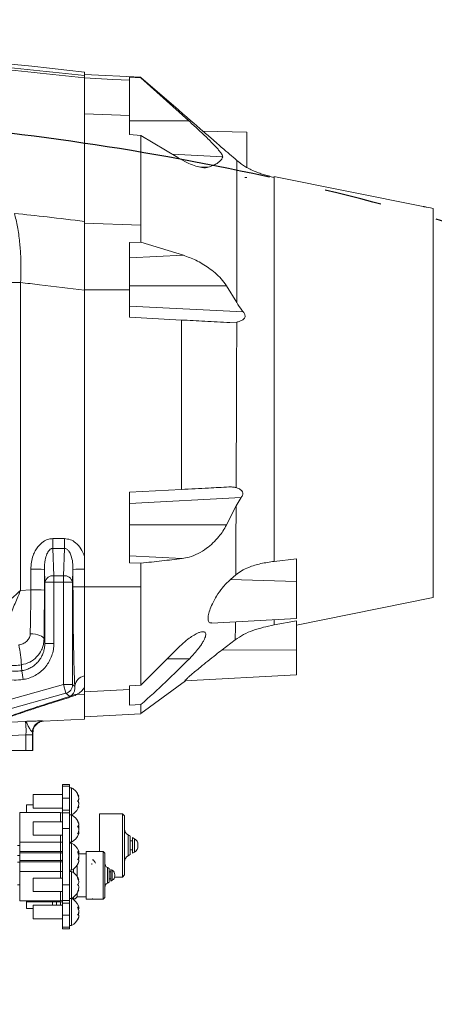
# Model space of a CAD drawing. Header units: millimetres. Extents: x 0 to 16820, y 0 to 11880.
# Tile 29 of 120: x 2868 to 3052, y 7948 to 8384. Entities that reach past the tile are written whole.
import ezdxf

# ---------------------------------------------------------------- set-up
doc = ezdxf.new("R2010")
doc.units = ezdxf.units.MM
doc.header["$LTSCALE"] = 20
doc.linetypes.add('PHANTOM', pattern=[12.7, 6.35, -1.27, 1.27, -1.27, 1.27, -1.27])
doc.styles.add('SLDTEXTSTYLE0', font='TXT', dxfattribs={"width": 0.605})
doc.dimstyles.new('SLDDIMSTYLE0', dxfattribs={"dimtxt": 140, "dimasz": 100, "dimexe": 0, "dimexo": 0.0625, "dimgap": 35, "dimtad": 1, "dimtoh": 1, "dimdec": 0, "dimrnd": 1e-09, "dimzin": 12, "dimdsep": 46, "dimtxsty": 'SLDTEXTSTYLE0', "dimsah": 1, "dimcen": 0.09, "dimadec": 0, "dimazin": 0, "dimtfac": 1, "dimtofl": 0, "dimtmove": 0, "dimatfit": 3, "dimfxl": 0, "dimfrac": 2, "dimtolj": 1, "dimtzin": 12, "dimarcsym": 0})

# ---------------------------------------------------------------- blocks, each defined once
blk = doc.blocks.new('*D5')
at = {"color": 7, "linetype": 'Continuous', "lineweight": 0}
for p, q in [((2720.78, 9015.29), (5150.78, 9015.29)), ((5120.78, 9015.29), (5120.78, 6644.47)), ((2871.03, 6644.47), (5150.78, 6644.47))]:
    blk.add_line(p, q, dxfattribs=at)
for points in [[(5120.78, 9015.29), (5105.78, 8915.29), (5135.78, 8915.29)], [(5120.78, 6644.47), (5135.78, 6744.47), (5105.78, 6744.47)]]:
    blk.add_solid(points, dxfattribs=at)
at = {"color": 7, "linetype": 'Continuous', "lineweight": 0, "insert": (4940.31, 7616), "char_height": 140, "attachment_point": 1, "rotation": 90, "style": 'SLDTEXTSTYLE0'}
blk.add_mtext('2371', dxfattribs=at)

msp = doc.modelspace()

# ---------------------------------------------------------------- linework, layer by layer
at = {"color": 7, "linetype": 'Continuous', "lineweight": 0}
for p, q in [((2896.78, 8361.1), (2896.78, 8359.57)), ((2921.79, 8358.79), (2896.78, 8360.1)), ((2921.78, 8358.61), (2916.78, 8358.87)), ((2916.78, 8358.87), (2916.78, 8357.5)), ((2916.78, 8357.5), (2916.78, 8341.87)), ((2938.28, 8344.47), (2921.78, 8358.78)), ((2921.78, 8358.74), (2921.78, 8358.61)), ((2921.78, 8358.61), (2943.04, 8339.47)), ((2916.78, 8341.87), (2916.78, 8333.42)), ((2916.78, 8333.42), (2921.78, 8333.04)), ((2921.78, 8333.04), (2921.78, 8293.34)), ((2938.15, 8323.23), (2921.78, 8333.04)), ((2968.78, 8334.47), (2949.23, 8334.98)), ((2968.78, 8334.47), (2968.78, 8318.81)), ((2966.13, 8320.58), (2964.28, 8321.97)), ((2967.83, 8314.44), (2968.78, 8314.47)), ((3046.9, 8301.57), (2980.77, 8314.85)), ((3051.38, 8300.65), (3051.38, 8128.26)), ((2896.78, 8294.18), (2896.78, 8264.69)), ((2921.78, 8285.77), (2916.78, 8285.66)), ((2916.78, 8285.66), (2916.78, 8264.67)), ((2921.78, 8285.77), (2940.61, 8279.93)), ((2896.78, 8264.45), (2896.78, 8146.52)), ((2916.78, 8264.67), (2916.78, 8252.47)), ((2959.71, 8266.47), (2964.29, 8258.96)), ((2916.78, 8252.47), (2939.78, 8251.26)), ((2939.78, 8251.26), (2939.78, 8176.17)), ((2964.26, 8250.33), (2961.23, 8250.14)), ((2939.78, 8176.17), (2916.78, 8174.97)), ((2916.78, 8174.97), (2916.78, 8143.74)), ((2963.97, 8168.93), (2966.22, 8172.56)), ((2963.97, 8168.93), (2959.68, 8160.47)), ((2896.78, 8146.52), (2896.78, 8140.84)), ((2980.78, 8144.3), (2990.78, 8145.48)), ((2990.78, 8135.35), (2990.78, 8145.48)), ((2896.78, 8140.84), (2896.78, 8133.08)), ((2916.78, 8143.74), (2921.78, 8143.53)), ((2921.78, 8143.53), (2921.78, 8133.01)), ((2963.82, 8138.34), (2961.51, 8136.32)), ((2896.78, 8132.99), (2896.78, 8093.77)), ((2990.78, 8135.35), (2990.78, 8118.97)), ((2990.78, 8116.09), (3051.38, 8128.26)), ((2953.25, 8117), (2990.78, 8118.97)), ((2980.78, 8116.14), (2990.78, 8118.04)), ((2990.78, 8104.94), (2990.78, 8118.04)), ((2963.6, 8109.58), (2957.76, 8105.11)), ((2921.78, 8089.5), (2936.78, 8104.53)), ((2990.78, 8104.94), (2990.78, 8093.97)), ((2941.25, 8091.37), (2990.78, 8093.97)), ((2921.78, 8089.5), (2916.78, 8089.17)), ((2916.78, 8089.17), (2916.78, 8087.49)), ((2921.81, 8076.84), (2941.61, 8091.39)), ((2896.78, 8086.48), (2896.78, 8085.5)), ((2896.78, 8085.5), (2896.78, 8074.47)), ((2916.78, 8087.49), (2916.78, 8080.67)), ((2916.78, 8080.67), (2921.78, 8080.9)), ((2921.78, 8076.78), (2896.78, 8075.47)), ((2878.66, 8073.52), (2896.78, 8074.47)), ((2873.68, 8068.58), (2873.68, 8067.45)), ((2873.92, 8068.52), (2873.92, 8068.52)), ((2873.92, 8068.52), (2873.92, 8060.47)), ((2870.84, 8060.47), (2864.78, 8060.47)), ((2870.84, 8060.47), (2873.68, 8060.47)), ((2873.92, 8060.47), (2873.68, 8060.47)), ((2890.08, 8045.47), (2887.08, 8045.47)), ((2887.08, 8045.47), (2887.08, 8044.64)), ((2890.08, 8045.47), (2890.08, 8044.64)), ((2887.08, 8040.97), (2874.08, 8040.97)), ((2874.08, 8034.97), (2874.08, 8040.97)), ((2887.08, 8039.36), (2887.08, 8044.64)), ((2890.08, 8044.64), (2890.08, 8039.36)), ((2891.08, 8043.97), (2890.08, 8043.97)), ((2891.08, 8031.97), (2891.08, 8043.97)), ((2874.08, 8036.47), (2871.08, 8036.47)), ((2871.08, 8032.97), (2871.08, 8036.47)), ((2887.08, 8034.04), (2887.08, 8039.36)), ((2890.08, 8034.04), (2890.08, 8039.36)), ((2868.08, 8032.97), (2886.08, 8032.97)), ((2868.08, 8019.97), (2868.08, 8032.97)), ((2874.08, 8034.97), (2887.08, 8034.97)), ((2887.08, 8032.92), (2887.08, 8034.04)), ((2887.08, 8025.97), (2887.08, 8032.92)), ((2890.08, 8032.92), (2890.08, 8034.04)), ((2890.08, 8025.97), (2890.08, 8032.92)), ((2891.08, 8031.97), (2890.08, 8031.97)), ((2891.08, 8024.52), (2891.08, 8031.97)), ((2894.23, 8035.66), (2893.96, 8035.66)), ((2913.58, 8032.52), (2903.48, 8032.52)), ((2903.48, 8015.74), (2903.48, 8032.52)), ((2914.58, 8031.52), (2913.58, 8032.52)), ((2913.58, 8004.42), (2913.58, 8032.52)), ((2887.08, 8028.97), (2874.08, 8028.97)), ((2874.08, 8025.24), (2874.08, 8028.97)), ((2914.58, 8031.52), (2914.58, 8005.42)), ((2874.08, 8022.97), (2874.08, 8025.24)), ((2887.08, 8000.97), (2887.08, 8025.97)), ((2890.08, 8000.97), (2890.08, 8025.97)), ((2891.08, 8019.97), (2891.08, 8024.52)), ((2894.15, 8023.84), (2893.85, 8023.84)), ((2917.08, 8022.52), (2916.08, 8023.1)), ((2868.08, 8019.97), (2868.08, 8015.71)), ((2874.08, 8022.97), (2887.08, 8022.97)), ((2890.08, 8019.97), (2891.08, 8019.97)), ((2891.08, 8019.47), (2890.08, 8019.47)), ((2891.08, 8007.47), (2891.08, 8019.47)), ((2917.08, 8014.41), (2917.08, 8022.52)), ((2918.08, 8020.47), (2917.08, 8020.47)), ((2918.98, 8021.43), (2918.08, 8021.95)), ((2918.08, 8021.95), (2918.08, 8014.99)), ((2920.48, 8018.83), (2920.48, 8018.1)), ((2868.08, 8018.49), (2867.08, 8018.49)), ((2868.08, 8015.22), (2868.08, 8015.71)), ((2868.08, 8015.22), (2868.08, 8011.71)), ((2893.78, 8015.46), (2894.11, 8015.46)), ((2897.49, 8014.7), (2894.11, 8014.7)), ((2905.06, 8015.74), (2897.49, 8015.74)), ((2897.49, 7994.7), (2897.49, 8015.74)), ((2905.8, 8014.99), (2905.06, 8015.74)), ((2905.06, 7994.7), (2905.06, 8015.74)), ((2905.8, 8014.99), (2905.8, 7995.44)), ((2916.08, 8013.83), (2917.08, 8014.41)), ((2917.08, 8016.47), (2918.08, 8016.47)), ((2918.08, 8014.99), (2918.98, 8015.51)), ((2867.08, 8013.99), (2868.08, 8013.99)), ((2868.08, 8010.97), (2867.08, 8010.97)), ((2868.08, 8011.22), (2868.08, 8011.71)), ((2868.08, 8011.22), (2868.08, 8006.97)), ((2900, 8009.91), (2900.01, 8010.02)), ((2868.08, 7993.97), (2868.08, 8006.97)), ((2890.08, 8007.47), (2891.08, 8007.47)), ((2891.08, 8006.97), (2890.08, 8006.97)), ((2891.08, 7994.97), (2891.08, 8006.97)), ((2891.97, 8006.38), (2891.97, 8008.05)), ((2893.6, 8005.22), (2893.6, 8009.85)), ((2907.68, 8008.25), (2906.93, 8008.69)), ((2907.68, 8002.18), (2907.68, 8008.25)), ((2908.43, 8006.71), (2907.68, 8006.71)), ((2909.1, 8007.43), (2908.43, 8007.82)), ((2908.43, 8007.82), (2908.43, 8005.33)), ((2887.08, 8003.97), (2874.08, 8003.97)), ((2874.08, 7997.97), (2874.08, 8003.97)), ((2893.6, 8004.58), (2893.6, 8005.22)), ((2894.04, 8003.28), (2894.23, 8003.28)), ((2906.93, 8001.75), (2907.68, 8002.18)), ((2907.68, 8003.72), (2908.43, 8003.72)), ((2908.43, 8005.33), (2908.43, 8002.61)), ((2908.43, 8002.61), (2909.1, 8003)), ((2910.16, 8004.42), (2913.58, 8004.42)), ((2910.22, 8005.49), (2910.22, 8005.23)), ((2910.22, 8005.23), (2910.22, 8004.95)), ((2913.58, 8004.42), (2914.58, 8005.42)), ((2867.08, 8000.97), (2868.08, 8000.97)), ((2874.08, 7997.97), (2887.08, 7997.97)), ((2887.08, 7994.01), (2887.08, 8000.97)), ((2890.08, 7994.01), (2890.08, 8000.97)), ((2893.6, 7995.74), (2893.6, 7997.35)), ((2894.23, 7998.66), (2893.97, 7998.66)), ((2886.08, 7993.97), (2868.08, 7993.97)), ((2871.08, 7993.47), (2871.08, 7993.97)), ((2871.08, 7993.47), (2887.08, 7993.47)), ((2871.08, 7990.47), (2871.08, 7993.47)), ((2882.58, 7993.47), (2882.58, 7991.97)), ((2884.38, 7993.47), (2884.38, 7991.97)), ((2884.38, 7992.74), (2884.43, 7992.74)), ((2884.43, 7993.47), (2884.43, 7991.97)), ((2886.13, 7992.74), (2886.18, 7992.74)), ((2886.18, 7991.97), (2886.18, 7993.47)), ((2887.08, 7992.89), (2887.08, 7994.01)), ((2887.08, 7987.57), (2887.08, 7992.89)), ((2890.08, 7994.97), (2891.08, 7994.97)), ((2890.08, 7992.89), (2890.08, 7994.01)), ((2890.08, 7987.57), (2890.08, 7992.89)), ((2891.08, 7982.97), (2891.08, 7994.97)), ((2891.23, 7995.04), (2891.23, 7994.79)), ((2891.38, 7994.79), (2891.97, 7994.79)), ((2891.97, 7994.79), (2891.97, 7995.55)), ((2892.66, 7994.79), (2893.6, 7995.74)), ((2893.6, 7995.74), (2897.49, 7995.74)), ((2897.49, 7994.7), (2905.06, 7994.7)), ((2900.27, 7994.89), (2900.28, 7994.79)), ((2905.06, 7994.7), (2905.8, 7995.44)), ((2871.08, 7990.47), (2874.08, 7990.47)), ((2887.08, 7991.97), (2874.08, 7991.97)), ((2874.08, 7985.97), (2874.08, 7991.97)), ((2893.78, 7990.95), (2894.11, 7990.95)), ((2874.08, 7985.97), (2887.08, 7985.97)), ((2887.08, 7982.29), (2887.08, 7987.57)), ((2890.08, 7987.57), (2890.08, 7982.29)), ((2887.08, 7982.29), (2887.08, 7981.47)), ((2890.08, 7981.47), (2887.08, 7981.47)), ((2890.08, 7982.97), (2891.08, 7982.97)), ((2890.08, 7982.29), (2890.08, 7981.47))]:
    msp.add_line(p, q, dxfattribs=at)
at = {"color": 8, "linetype": 'Continuous', "lineweight": 0}
for p, q in [((2916.78, 8341.87), (2896.78, 8342.54)), ((2943.04, 8339.47), (2916.78, 8339.47)), ((2958.04, 8323.59), (2935.61, 8324.75)), ((2951.56, 8318.93), (2947.46, 8319.14)), ((2921.78, 8293.34), (2896.78, 8294.18)), ((2940.61, 8279.93), (2916.78, 8278.83)), ((2868.44, 8267.83), (2868.44, 8131.48)), ((2916.78, 8264.67), (2896.78, 8264.69)), ((2959.71, 8266.47), (2916.78, 8266.47)), ((2916.78, 8257.46), (2967.16, 8254.82)), ((2964, 8177.44), (2964, 8176.98)), ((2966.22, 8172.56), (2916.78, 8169.97)), ((2959.68, 8160.47), (2916.78, 8160.47)), ((2882.79, 8150.06), (2882.79, 8154.39)), ((2882.79, 8154.39), (2887.91, 8154.39)), ((2887.91, 8150.06), (2887.91, 8154.39)), ((2882.79, 8150.06), (2883.21, 8137.94)), ((2887.91, 8150.06), (2882.79, 8150.06)), ((2887.48, 8137.94), (2887.91, 8150.06)), ((2940, 8145.58), (2916.78, 8146.77)), ((2879.21, 8135.11), (2879.01, 8140.73)), ((2883.21, 8137.94), (2883.21, 8135.11)), ((2883.21, 8137.94), (2887.48, 8137.94)), ((2887.48, 8137.94), (2887.48, 8135.11)), ((2891.68, 8140.73), (2891.48, 8135.11)), ((2879.21, 8135.11), (2883.21, 8135.11)), ((2879.21, 8107.94), (2879.21, 8135.11)), ((2887.48, 8135.11), (2883.21, 8135.11)), ((2883.21, 8135.11), (2883.21, 8107.94)), ((2891.48, 8135.11), (2887.48, 8135.11)), ((2887.48, 8089.7), (2887.48, 8135.11)), ((2891.48, 8135.11), (2891.48, 8089.7)), ((2921.78, 8133.01), (2896.78, 8132.99)), ((2990.78, 8135.35), (2961.51, 8136.32)), ((2868.44, 8131.48), (2873.01, 8131.73)), ((2879.21, 8107.94), (2883.21, 8107.94)), ((2990.78, 8104.94), (2957.76, 8105.11)), ((2943.27, 8101.19), (2933.32, 8101.06)), ((2869.54, 8091.96), (2868.98, 8095.86)), ((2857.91, 8081.5), (2887.48, 8089.7)), ((2888.55, 8085.85), (2887.48, 8089.7)), ((2891.48, 8089.7), (2887.48, 8089.7)), ((2891.48, 8089.7), (2892.48, 8088.94)), ((2888.55, 8085.85), (2858.97, 8077.65)), ((2890.32, 8084.5), (2888.55, 8085.85)), ((2890.32, 8084.5), (2890.96, 8084.86)), ((2896.78, 8085.5), (2893.35, 8085.31)), ((2916.78, 8087.49), (2896.78, 8086.48)), ((2860.76, 8072.93), (2870.54, 8073.42)), ((2878.41, 8073.57), (2878.66, 8073.52)), ((2873.68, 8067.45), (2870.84, 8067.45)), ((2870.84, 8060.47), (2870.84, 8067.45)), ((2873.68, 8067.45), (2873.68, 8060.47)), ((2887.08, 8044.64), (2890.08, 8044.64)), ((2890.08, 8039.36), (2887.08, 8039.36)), ((2886.08, 8028.97), (2886.08, 8032.97)), ((2890.08, 8034.04), (2887.08, 8034.04)), ((2890.08, 8032.92), (2887.08, 8032.92)), ((2890.08, 8025.97), (2887.08, 8025.97)), ((2916.08, 8023.1), (2916.08, 8013.83)), ((2886.08, 8019.97), (2868.08, 8019.97)), ((2886.08, 8019.97), (2886.08, 8022.97)), ((2886.08, 8015.71), (2886.08, 8019.97)), ((2886.08, 8019.97), (2887.08, 8019.97)), ((2918.98, 8015.51), (2918.98, 8021.43)), ((2868.08, 8015.71), (2886.08, 8015.71)), ((2886.08, 8015.22), (2868.08, 8015.22)), ((2886.08, 8015.22), (2886.08, 8015.71)), ((2886.08, 8015.71), (2887.08, 8015.71)), ((2886.08, 8011.71), (2886.08, 8015.22)), ((2868.08, 8011.71), (2886.08, 8011.71)), ((2886.08, 8011.22), (2868.08, 8011.22)), ((2886.08, 8011.22), (2886.08, 8011.71)), ((2887.08, 8011.22), (2886.08, 8011.22)), ((2886.08, 8006.97), (2886.08, 8011.22)), ((2868.08, 8006.97), (2886.08, 8006.97)), ((2886.08, 8003.97), (2886.08, 8006.97)), ((2887.08, 8006.97), (2886.08, 8006.97)), ((2906.93, 8008.69), (2906.93, 8001.75)), ((2909.1, 8003), (2909.1, 8007.43)), ((2886.08, 7993.97), (2886.08, 7997.97)), ((2890.08, 8000.97), (2887.08, 8000.97)), ((2890.08, 7994.01), (2887.08, 7994.01)), ((2890.08, 7992.89), (2887.08, 7992.89)), ((2887.08, 7987.57), (2890.08, 7987.57)), ((2890.08, 7982.29), (2887.08, 7982.29))]:
    msp.add_line(p, q, dxfattribs=at)
at = {"color": 7, "linetype": 'Continuous', "lineweight": 0, "flags": 128}
for points in [[(2916.78, 8357.5), (2909.28, 8357.89), (2896.78, 8358.53)], [(3048.38, 8301.26), (3050.12, 8300.91), (3051.38, 8300.65)]]:
    msp.add_lwpolyline(points, dxfattribs=at)
at = {"color": 8, "linetype": 'Continuous', "lineweight": 0, "flags": 128}
for points in [[(2849.29, 8267.72), (2851.15, 8267.74), (2853.22, 8267.77), (2855.47, 8267.79), (2857.88, 8267.8), (2860.41, 8267.82), (2863.03, 8267.83), (2865.72, 8267.83), (2868.44, 8267.83)], [(2878.84, 8109.78), (2878.69, 8110.25), (2878.31, 8110.71), (2877.73, 8111.13), (2876.97, 8111.5), (2876.05, 8111.81), (2875, 8112.04), (2873.88, 8112.18), (2872.71, 8112.23)], [(2878.84, 8109.78), (2879.18, 8108.12), (2879.21, 8107.94)], [(2870.84, 8067.45), (2867.46, 8067.28), (2859.63, 8066.89)]]:
    msp.add_lwpolyline(points, dxfattribs=at)
at = {"color": 7, "linetype": 'Continuous', "lineweight": 30}
msp.add_arc((2720.78, 7139.47), 1875.82, 300, 180, dxfattribs=at)
at = {"color": 7, "linetype": 'Continuous', "lineweight": 0}
for centre, radius, start, end in [((2720.78, 6871.47), 1500, 83.26177, 92.81256), ((2887.68, 8037.85), 7, 20.6597, 60.9503), ((2886.08, 8030.97), 2, 60, 90), ((2887.68, 8038.09), 7, 299.0497, 339.373), ((2887.68, 8025.85), 7, 22.348, 60.9503), ((2887.68, 8026.09), 7, 299.0497, 337.7294), ((2917.58, 8025.7), 3, 180, 240), ((2887.68, 8013.35), 7, 23.811, 60.9503), ((2917.48, 8018.83), 3, 0, 60), ((2917.48, 8018.1), 3, 300, 0), ((2887.68, 8013.59), 7, 299.0497, 336.3049), ((2908.05, 8010.63), 2.25, 180, 240), ((2917.58, 8011.23), 3, 120, 180), ((2887.68, 8000.85), 7, 20.641, 60.9503), ((2907.98, 8005.49), 2.25, 0, 60), ((2908.05, 7999.8), 2.25, 120, 180), ((2907.98, 8004.95), 2.25, 300, 0), ((2887.68, 8001.09), 7, 299.0497, 339.3888), ((2886.08, 7995.97), 2, 270, 300), ((2887.68, 7988.85), 7, 23.8343, 60.9503), ((2887.68, 7989.09), 7, 299.0497, 336.2826)]:
    msp.add_arc(centre, radius, start, end, dxfattribs=at)
at = {"color": 7, "linetype": 'PHANTOM', "lineweight": 30}
msp.add_arc((2720.78, 7139.47), 1203.01, 352.93959, 127.06041, dxfattribs=at)
at = {"color": 8, "linetype": 'Continuous', "lineweight": 0}
for centre, radius, start, end in [((2874.39, 8051.67), 89.19, 87.0282, 90.8819), ((2895.75, 8068.47), 72.38, 89.1851, 93.2291), ((2882.8, 8134.28), 3.68, 83.5946, 166.9671), ((2887.89, 8134.28), 3.68, 13.0329, 96.4054), ((2895.76, 8067.68), 65.41, 89.1001, 93.5706), ((2874.38, 8052.36), 79.39, 86.6609, 90.9907), ((2818.36, 8096.26), 50.5, 2.4879, 12.6133), ((2897.7, 8088.39), 5.25, 100.0568, 173.9015), ((2887.48, 8089.71), 4, 285.5587, 359.9413), ((2891.07, 8081.34), 3.25, 80.3963, 103.2829), ((2893.03, 8080.48), 4.85, 86.2964, 115.2956), ((2878.68, 8068.58), 5, 93.0551, 179.9711)]:
    msp.add_arc(centre, radius, start, end, dxfattribs=at)
for centre, major_axis, ratio, start_param, end_param in [((2731.79, 8214.47), (0, 4039), 0.034973, 4.691903, 4.694159), ((2737.78, 8214.47), (0, 4045), 0.034921, 4.691903, 4.694159), ((3032.91, 8214.47), (0, 4045), 0.034921, 1.589026, 1.590946), ((3973.29, 8381.75), (1116.77, 309.33), 0.009153, 2.892354, 3.049544), ((2873.9, 8434.47), (0, 365.94), 0.034921, 3.124192, 3.142946)]:
    msp.add_ellipse(centre, major_axis=major_axis, ratio=ratio, start_param=start_param, end_param=end_param, dxfattribs=at)
at = {"color": 7, "linetype": 'Continuous', "lineweight": 0}
for centre, major_axis, ratio, start_param, end_param in [((2899.17, 8005.22), (0.46, 10.48), 0.075622, 5.215458, 5.234544), ((2902.88, 8005.22), (-6.24, 10.43), 0.159912, 5.177867, 5.324123)]:
    msp.add_ellipse(centre, major_axis=major_axis, ratio=ratio, start_param=start_param, end_param=end_param, dxfattribs=at)
at = {"color": 8, "linetype": 'Continuous', "lineweight": 0}
for points, knots in [([(2625.92, 8366.94), (2640.91, 8367.76), (2670.89, 8369.4), (2715.93, 8370.15), (2761.09, 8369.64), (2806.34, 8367.71), (2851.64, 8364.51), (2881.74, 8361.22), (2896.78, 8359.57)], [0, 0, 0, 0, 0.165969, 0.331976, 0.497946, 0.665284, 0.832661, 1, 1, 1, 1]), ([(2896.78, 8358.5), (2881.86, 8360.13), (2852.02, 8363.4), (2807.1, 8366.6), (2761.99, 8368.55), (2716.72, 8369.08), (2671.32, 8368.35), (2641.09, 8366.7), (2625.98, 8365.87)], [0, 0, 0, 0, 0.165969, 0.331975, 0.497944, 0.665283, 0.832661, 1, 1, 1, 1]), ([(2964.29, 8258.96), (2964.29, 8260.46), (2964.3, 8264.66), (2964.32, 8271.25), (2964.33, 8278.48), (2964.35, 8285.32), (2964.36, 8291.75), (2964.37, 8297.71), (2964.37, 8303.18), (2964.37, 8308.15), (2964.37, 8312.44), (2964.37, 8315.81), (2964.36, 8318.3), (2964.35, 8319.95), (2964.33, 8321), (2964.32, 8321.64), (2964.3, 8321.9), (2964.29, 8321.94), (2964.28, 8321.95)], [0, 0, 0, 0, 0.036248, 0.101351, 0.16649, 0.231641, 0.296767, 0.361901, 0.427026, 0.492172, 0.557289, 0.622425, 0.687543, 0.752667, 0.817791, 0.882917, 0.948034, 1, 1, 1, 1]), ([(2980.78, 8314.4), (2980.78, 8314.3), (2980.78, 8314.01), (2980.78, 8312.81), (2980.78, 8310.84), (2980.78, 8308.19), (2980.78, 8304.94), (2980.78, 8301.09), (2980.78, 8296.66), (2980.78, 8291.69), (2980.78, 8286.21), (2980.78, 8280.25), (2980.78, 8273.86), (2980.78, 8267.08), (2980.78, 8259.95), (2980.78, 8252.52), (2980.78, 8244.83), (2980.78, 8236.95), (2980.78, 8228.92), (2980.78, 8220.79), (2980.78, 8212.62), (2980.78, 8204.46), (2980.78, 8196.37), (2980.78, 8188.39), (2980.78, 8180.59), (2980.78, 8173.02), (2980.78, 8165.72), (2980.78, 8158.74), (2980.78, 8152.13), (2980.78, 8147.39), (2980.78, 8144.87), (2980.78, 8144.3)], [0, 0, 0, 0, 0.01731, 0.053322, 0.089334, 0.125346, 0.161358, 0.19737, 0.233382, 0.269394, 0.305406, 0.341419, 0.377431, 0.413443, 0.449455, 0.485467, 0.521479, 0.557491, 0.593503, 0.629515, 0.665527, 0.701539, 0.737551, 0.773563, 0.809576, 0.845588, 0.8816, 0.917612, 0.953624, 0.989636, 1, 1, 1, 1]), ([(2865.74, 8298.51), (2866.21, 8296.57), (2867.17, 8292.63), (2868.07, 8286.2), (2868.57, 8279.61), (2868.68, 8273.53), (2868.52, 8269.56), (2868.44, 8267.83)], [0, 0, 0, 0, 0.221072, 0.447441, 0.643995, 0.844709, 1, 1, 1, 1]), ([(2865.74, 8298.51), (2870.59, 8297.99), (2880.95, 8296.9), (2891.29, 8295.63), (2896.78, 8294.96)], [0, 0, 0, 0, 0.468893, 1, 1, 1, 1]), ([(2896.78, 8264.45), (2890.15, 8265.29), (2880.71, 8266.48), (2871.25, 8267.52), (2868.44, 8267.83)], [0, 0, 0, 0, 0.70279, 1, 1, 1, 1]), ([(2964, 8177.44), (2964.01, 8180.12), (2964.04, 8185.63), (2964.07, 8194.17), (2964.1, 8202.96), (2964.14, 8211.83), (2964.17, 8220.71), (2964.2, 8229.54), (2964.23, 8239.37), (2964.25, 8246.1), (2964.26, 8249.98)], [0, 0, 0, 0, 0.113733, 0.233941, 0.354252, 0.474679, 0.595148, 0.715596, 0.835988, 1, 1, 1, 1]), ([(2964.26, 8249.98), (2964.26, 8250.04), (2964.26, 8250.16), (2964.26, 8250.27), (2964.26, 8250.33)], [0, 0, 0, 0, 0.500002, 1, 1, 1, 1]), ([(2963.82, 8138.34), (2963.82, 8138.41), (2963.83, 8140.64), (2963.86, 8145.27), (2963.89, 8152.68), (2963.93, 8160.59), (2963.95, 8166.12), (2963.97, 8168.93)], [0, 0, 0, 0, 0.008252, 0.254109, 0.499893, 0.745737, 1, 1, 1, 1]), ([(2873.02, 8140.84), (2873.07, 8141.88), (2873.16, 8143.95), (2873.89, 8146.67), (2874.88, 8148.96), (2876.26, 8151.12), (2878.22, 8153.03), (2880.63, 8154.22), (2882.15, 8154.34), (2882.79, 8154.39)], [0, 0, 0, 0, 0.168654, 0.337162, 0.455879, 0.574451, 0.752637, 0.897054, 1, 1, 1, 1]), ([(2887.91, 8154.39), (2888.79, 8154.29), (2890.57, 8154.1), (2893.16, 8152.49), (2895.4, 8149.96), (2896.32, 8147.68), (2896.78, 8146.52)], [0, 0, 0, 0, 0.209958, 0.419011, 0.705705, 1, 1, 1, 1]), ([(2882.79, 8150.06), (2882.6, 8150.04), (2882.34, 8150.03), (2881.8, 8149.81), (2881.41, 8149.51), (2880.72, 8148.77), (2879.94, 8147.33), (2879.14, 8144.48), (2879.06, 8142.15), (2879.01, 8140.73)], [0, 0, 0, 0, 0.047631, 0.067114, 0.153286, 0.176261, 0.342595, 0.600744, 1, 1, 1, 1]), ([(2891.68, 8140.73), (2891.65, 8141.77), (2891.6, 8143.88), (2891, 8146.64), (2890.09, 8148.66), (2889.18, 8149.65), (2888.45, 8150.02), (2888.08, 8150.05), (2887.91, 8150.06)], [0, 0, 0, 0, 0.293241, 0.596494, 0.789159, 0.90395, 0.955034, 1, 1, 1, 1]), ([(2892.48, 8088.94), (2892.44, 8089.89), (2892.35, 8091.79), (2892.23, 8095.03), (2892.12, 8098.57), (2892.02, 8102.36), (2891.94, 8106.35), (2891.86, 8110.52), (2891.8, 8114.91), (2891.74, 8120.11), (2891.7, 8126.13), (2891.69, 8130.68), (2891.68, 8132.97)], [0, 0, 0, 0, 0.090504, 0.181008, 0.274144, 0.36728, 0.457783, 0.548286, 0.641413, 0.73454, 0.866286, 1, 1, 1, 1]), ([(2853.41, 8117.19), (2854.16, 8117.95), (2855.79, 8119.59), (2858.48, 8122.18), (2861.41, 8124.96), (2864, 8127.37), (2865.93, 8129.15), (2867.01, 8130.15), (2867.62, 8130.72), (2867.97, 8131.05), (2868.17, 8131.23), (2868.29, 8131.34), (2868.36, 8131.4), (2868.39, 8131.43), (2868.42, 8131.46), (2868.43, 8131.47), (2868.44, 8131.48)], [0, 0, 0, 0, 0.16677, 0.359618, 0.552483, 0.748542, 0.857068, 0.918469, 0.953441, 0.973402, 0.984804, 0.991318, 0.995039, 0.997667, 0.998157, 1, 1, 1, 1]), ([(2868.44, 8131.48), (2868.44, 8131.46), (2868.42, 8131.44), (2868.39, 8131.35), (2868.25, 8131.03), (2867.77, 8129.87), (2866.45, 8126.73), (2864.4, 8121.8), (2862.26, 8116.48), (2860.52, 8111.94), (2859.64, 8109.44), (2859.2, 8108.19)], [0, 0, 0, 0, 0.001732, 0.003202, 0.011465, 0.041075, 0.148374, 0.405385, 0.662349, 0.831186, 1, 1, 1, 1]), ([(2872.71, 8112.23), (2872.74, 8113.21), (2872.82, 8116.74), (2872.91, 8121.86), (2872.98, 8127.44), (2873, 8130.3), (2873.01, 8131.73)], [0, 0, 0, 0, 0.158507, 0.573053, 0.786527, 1, 1, 1, 1]), ([(2963.6, 8109.58), (2963.61, 8110.38), (2963.63, 8111.81), (2963.66, 8114.61), (2963.67, 8116.66), (2963.68, 8117.55)], [0, 0, 0, 0, 0.419572, 0.751192, 1, 1, 1, 1]), ([(2980.78, 8118.44), (2980.78, 8118.17), (2980.78, 8117.24), (2980.78, 8116.6), (2980.78, 8116.14)], [0, 0, 0, 0, 0.291504, 1, 1, 1, 1]), ([(2867.64, 8107.29), (2868.27, 8107.43), (2869.53, 8107.73), (2871.12, 8108.77), (2872.26, 8110.17), (2872.67, 8111.42), (2872.71, 8112.12), (2872.71, 8112.23)], [0, 0, 0, 0, 0.242649, 0.478273, 0.715214, 0.955717, 1, 1, 1, 1]), ([(2848.32, 8106.61), (2849.13, 8105.29), (2850.52, 8103), (2853.26, 8100.33), (2856.02, 8098.36), (2859.07, 8096.9), (2862.29, 8095.97), (2865.64, 8095.56), (2867.87, 8095.76), (2868.98, 8095.86)], [0, 0, 0, 0, 0.186521, 0.323159, 0.459785, 0.594936, 0.730074, 0.865041, 1, 1, 1, 1]), ([(2878.84, 8109.78), (2878.83, 8109.53), (2878.8, 8108.61), (2878.52, 8107.04), (2877.63, 8104.56), (2875.76, 8101.88), (2872.62, 8099.46), (2870.08, 8098.79), (2868.81, 8098.45)], [0, 0, 0, 0, 0.046483, 0.171578, 0.296675, 0.535123, 0.766016, 1, 1, 1, 1]), ([(2868.98, 8095.86), (2869.24, 8095.91), (2870.17, 8096.06), (2871.71, 8096.54), (2873.53, 8097.46), (2875.17, 8098.69), (2876.59, 8100.19), (2877.74, 8101.92), (2878.58, 8103.83), (2879.11, 8105.86), (2879.18, 8107.25), (2879.21, 8107.94)], [0, 0, 0, 0, 0.0461102, 0.1629319, 0.2797589, 0.3986016, 0.5174577, 0.6379159, 0.7583894, 0.8791898, 1, 1, 1, 1]), ([(2883.21, 8107.94), (2883.16, 8107.02), (2883.07, 8105.19), (2882.36, 8102.51), (2881.23, 8099.98), (2879.7, 8097.69), (2877.8, 8095.71), (2875.61, 8094.08), (2873.18, 8092.87), (2871.12, 8092.23), (2869.89, 8092.02), (2869.54, 8091.96)], [0, 0, 0, 0, 0.1201912, 0.2403766, 0.3606248, 0.4808642, 0.5999398, 0.7190079, 0.8363402, 0.9536696, 1, 1, 1, 1]), ([(2869.54, 8091.96), (2868.21, 8091.84), (2865.54, 8091.59), (2861.52, 8092.07), (2857.65, 8093.18), (2854, 8094.92), (2850.7, 8097.26), (2847.41, 8100.44), (2845.75, 8103.17), (2844.79, 8104.75)], [0, 0, 0, 0, 0.135303, 0.270612, 0.405858, 0.541112, 0.677553, 0.814003, 1, 1, 1, 1]), ([(2868.81, 8098.45), (2867.82, 8098.33), (2865.83, 8098.07), (2862.77, 8098.24), (2859.68, 8098.82), (2857.73, 8099.6), (2856.74, 8100)], [0, 0, 0, 0, 0.239102, 0.48406, 0.738549, 1, 1, 1, 1]), ([(2868.98, 8095.86), (2868.94, 8096.42), (2868.89, 8097.11), (2868.83, 8097.97), (2868.82, 8098.28), (2868.81, 8098.45)], [0, 0, 0, 0, 0.648934, 0.798277, 1, 1, 1, 1]), ([(2890.96, 8084.86), (2891.28, 8085.17), (2891.91, 8085.8), (2892.48, 8087.14), (2892.48, 8088.35), (2892.48, 8088.94)], [0, 0, 0, 0, 0.336021, 0.67394, 1, 1, 1, 1]), ([(2896.78, 8088.49), (2896.32, 8087.86), (2895.39, 8086.59), (2894.03, 8085.74), (2893.35, 8085.31)], [0, 0, 0, 0, 0.496238, 1, 1, 1, 1]), ([(2891.61, 8084.54), (2888.97, 8083.72), (2883.94, 8082.14), (2877.24, 8079.99), (2871.36, 8078.06), (2866.16, 8076.29), (2863.57, 8075.33), (2862.27, 8074.85)], [0, 0, 0, 0, 0.215145, 0.4082944, 0.6013852, 0.800747, 1, 1, 1, 1]), ([(2893.35, 8085.31), (2893.11, 8085.18), (2892.64, 8084.91), (2891.96, 8084.67), (2891.61, 8084.54)], [0, 0, 0, 0, 0.495367, 1, 1, 1, 1]), ([(2870.54, 8073.42), (2870.54, 8073.42), (2870.66, 8073.42), (2871.31, 8073.45), (2872.58, 8073.5), (2874.54, 8073.56), (2876.5, 8073.6), (2878.03, 8073.61), (2878.29, 8073.58), (2878.41, 8073.57)], [0, 0, 0, 0, 0.001442, 0.028885, 0.165779, 0.326729, 0.556003, 0.778246, 1, 1, 1, 1]), ([(2870.84, 8067.45), (2870.85, 8068.1), (2870.87, 8069.43), (2870.84, 8071.21), (2870.75, 8072.59), (2870.65, 8073.29), (2870.57, 8073.38), (2870.54, 8073.42)], [0, 0, 0, 0, 0.213484, 0.433262, 0.654082, 0.876382, 1, 1, 1, 1]), ([(2873.68, 8068.58), (2873.63, 8068.68), (2873.51, 8068.9), (2872.8, 8069.62), (2871.99, 8070.95), (2871.41, 8072.31), (2870.99, 8073.08), (2870.72, 8073.36), (2870.59, 8073.41), (2870.54, 8073.42), (2870.54, 8073.42)], [0, 0, 0, 0, 0.108438, 0.234686, 0.425422, 0.651874, 0.818975, 0.932713, 0.998382, 1, 1, 1, 1]), ([(2886.08, 8015.22), (2886.31, 8015.21), (2886.67, 8015.18), (2886.97, 8015.01), (2887.08, 8014.94)], [0, 0, 0, 0, 0.631279, 1, 1, 1, 1]), ([(2886.08, 8011.71), (2886.31, 8011.72), (2886.67, 8011.75), (2886.97, 8011.92), (2887.08, 8011.99)], [0, 0, 0, 0, 0.631279, 1, 1, 1, 1])]:
    msp.add_open_spline(points, degree=3, knots=knots, dxfattribs=at)
at = {"color": 7, "linetype": 'Continuous', "lineweight": 0}
for points, knots in [([(2896.78, 8358.5), (2896.78, 8358.73), (2896.78, 8359.21), (2896.78, 8359.51), (2896.78, 8359.56), (2896.78, 8359.57)], [0, 0, 0, 0, 0.40984, 0.819757, 1, 1, 1, 1]), ([(2896.78, 8294.96), (2896.78, 8298.41), (2896.78, 8319.59), (2896.78, 8340.77), (2896.78, 8358.5)], [0, 0, 0, 0, 0.162787, 1, 1, 1, 1]), ([(2956.69, 8328.49), (2956.7, 8328.48), (2956.74, 8328.47), (2955.97, 8329.15), (2954.86, 8330.12), (2953.44, 8331.35), (2951.57, 8332.96), (2948.91, 8335.25), (2945.65, 8338.07), (2941.94, 8341.28), (2939.46, 8343.44), (2938.28, 8344.47)], [0, 0, 0, 0, 0.046674, 0.152435, 0.226447, 0.302565, 0.411213, 0.522838, 0.683508, 0.848676, 1, 1, 1, 1]), ([(2943.04, 8339.47), (2944.4, 8338.23), (2947.11, 8335.76), (2950.44, 8332.61), (2952.98, 8330.11), (2954.66, 8328.37), (2956.01, 8326.87), (2957.21, 8325.42), (2958, 8324.22), (2958.03, 8323.77), (2958.04, 8323.59)], [0, 0, 0, 0, 0.20076, 0.40123, 0.510316, 0.619267, 0.703538, 0.78768, 0.91795, 1, 1, 1, 1]), ([(2964.29, 8321.96), (2962.16, 8323.8), (2959.64, 8325.97), (2957.08, 8328.15), (2956.69, 8328.49)], [0, 0, 0, 0, 0.847522, 1, 1, 1, 1]), ([(2951.56, 8318.93), (2951.09, 8318.83), (2950.13, 8318.64), (2948.02, 8318.9), (2945.38, 8319.64), (2941.97, 8321.05), (2939.51, 8322.45), (2938.15, 8323.23)], [0, 0, 0, 0, 0.145103, 0.295601, 0.508819, 0.72779, 1, 1, 1, 1]), ([(2958.04, 8323.59), (2957.94, 8323.26), (2957.72, 8322.59), (2956.87, 8321.61), (2955.59, 8320.67), (2953.87, 8319.76), (2952.33, 8319.2), (2951.56, 8318.93)], [0, 0, 0, 0, 0.197169, 0.394328, 0.596763, 0.799169, 1, 1, 1, 1]), ([(2980.78, 8314.47), (2979.96, 8314.67), (2978.28, 8315.08), (2975.97, 8315.75), (2973.8, 8316.48), (2971.58, 8317.37), (2969.44, 8318.4), (2967.48, 8319.52), (2966.52, 8320.21), (2966, 8320.58)], [0, 0, 0, 0, 0.0909657, 0.1867522, 0.2898794, 0.4031251, 0.5741294, 0.7722129, 1, 1, 1, 1]), ([(2980.78, 8314.77), (2980.78, 8314.79), (2980.78, 8314.84), (2980.78, 8314.54), (2980.78, 8314.4)], [0, 0, 0, 0, 0.508175, 1, 1, 1, 1]), ([(3046.9, 8301.57), (3046.9, 8301.57), (3046.88, 8301.57), (3047.02, 8301.54), (3047.31, 8301.48), (3047.73, 8301.39), (3048.11, 8301.31), (3048.33, 8301.27), (3048.38, 8301.26)], [0, 0, 0, 0, 0.083972, 0.291593, 0.50044, 0.713121, 0.930354, 1, 1, 1, 1]), ([(2896.78, 8264.45), (2896.78, 8265.85), (2896.78, 8268.63), (2896.78, 8272.82), (2896.78, 8276.98), (2896.78, 8282.24), (2896.78, 8288.47), (2896.78, 8292.78), (2896.78, 8294.96)], [0, 0, 0, 0, 0.126238, 0.252476, 0.382635, 0.512793, 0.753002, 1, 1, 1, 1]), ([(2921.78, 8293.34), (2921.78, 8292.15), (2921.78, 8289.75), (2921.78, 8287.1), (2921.78, 8285.77)], [0, 0, 0, 0, 0.497486, 1, 1, 1, 1]), ([(2940.61, 8279.93), (2942.46, 8279.26), (2945.28, 8278.25), (2949.01, 8276.22), (2951.86, 8274.39), (2954.68, 8272.2), (2957.44, 8269.62), (2958.96, 8267.52), (2959.71, 8266.47)], [0, 0, 0, 0, 0.270724, 0.410387, 0.55001, 0.698275, 0.849269, 1, 1, 1, 1]), ([(2967.16, 8254.82), (2966.93, 8255.1), (2965.88, 8256.41), (2964.99, 8257.83), (2964.29, 8258.96)], [0, 0, 0, 0, 0.211736, 1, 1, 1, 1]), ([(2967.16, 8254.82), (2967.41, 8254.48), (2967.79, 8253.97), (2968.01, 8253.17), (2967.95, 8252.56), (2967.61, 8251.91), (2966.82, 8251.24), (2965.65, 8250.67), (2964.73, 8250.44), (2964.26, 8250.33)], [0, 0, 0, 0, 0.162198, 0.240891, 0.320039, 0.409849, 0.559092, 0.779069, 1, 1, 1, 1]), ([(2961.23, 8250.14), (2957.52, 8250.33), (2950.42, 8250.7), (2943.21, 8251.08), (2939.78, 8251.26)], [0, 0, 0, 0, 0.523942, 1, 1, 1, 1]), ([(2939.78, 8176.17), (2943.8, 8176.38), (2950.88, 8176.75), (2957.79, 8177.11), (2960.77, 8177.27)], [0, 0, 0, 0, 0.56842, 1, 1, 1, 1]), ([(2960.77, 8177.27), (2961.32, 8177.29), (2962.43, 8177.32), (2963.47, 8177.09), (2964, 8176.98)], [0, 0, 0, 0, 0.495777, 1, 1, 1, 1]), ([(2964, 8176.98), (2964.4, 8176.85), (2965.19, 8176.59), (2966.15, 8175.99), (2966.74, 8175.29), (2966.97, 8174.63), (2966.93, 8173.92), (2966.65, 8173.21), (2966.36, 8172.77), (2966.22, 8172.56)], [0, 0, 0, 0, 0.2215452, 0.4416045, 0.5785311, 0.6765961, 0.7750905, 0.8930872, 1, 1, 1, 1]), ([(2959.68, 8160.47), (2959.19, 8159.55), (2958.21, 8157.71), (2956.18, 8155.01), (2953.75, 8152.39), (2950.66, 8149.8), (2947.14, 8147.65), (2943.48, 8146.18), (2941.07, 8145.77), (2940, 8145.58)], [0, 0, 0, 0, 0.1063802, 0.2129994, 0.3539777, 0.4951343, 0.6752202, 0.8554478, 1, 1, 1, 1]), ([(2940, 8145.58), (2937.03, 8145.22), (2931.09, 8144.5), (2924.89, 8143.85), (2921.78, 8143.53)], [0, 0, 0, 0, 0.499645, 1, 1, 1, 1]), ([(2963.82, 8138.34), (2964.66, 8138.98), (2966.38, 8140.28), (2970.14, 8141.98), (2974.94, 8143.45), (2978.82, 8144.02), (2980.78, 8144.3)], [0, 0, 0, 0, 0.187686, 0.382022, 0.686902, 1, 1, 1, 1]), ([(2896.78, 8133.08), (2896.78, 8131.08), (2896.78, 8127.05), (2896.78, 8121.71), (2896.78, 8117.09), (2896.78, 8113.15), (2896.78, 8109.33), (2896.78, 8104.52), (2896.78, 8100.12), (2896.78, 8096.2), (2896.78, 8094.44), (2896.78, 8093.56)], [0, 0, 0, 0, 0.130664, 0.263226, 0.354525, 0.445823, 0.539773, 0.633723, 0.814241, 0.907121, 1, 1, 1, 1]), ([(2921.78, 8133.01), (2921.78, 8130.33), (2921.78, 8124.98), (2921.78, 8117.2), (2921.78, 8109.91), (2921.78, 8103.28), (2921.78, 8097.57), (2921.78, 8092.77), (2921.78, 8090.59), (2921.78, 8089.5)], [0, 0, 0, 0, 0.142763, 0.285527, 0.42829, 0.571054, 0.713817, 0.856579, 1, 1, 1, 1]), ([(2953.24, 8117.12), (2952.92, 8117.08), (2952.33, 8117.01), (2951.86, 8117.51), (2951.5, 8118.38), (2951.54, 8120.05), (2952.21, 8122.63), (2953.46, 8125.69), (2955.36, 8129.16), (2957.5, 8132.16), (2959.55, 8134.49), (2960.78, 8135.68), (2961.43, 8136.26), (2961.51, 8136.32)], [0, 0, 0, 0, 0.073672, 0.136677, 0.199648, 0.310291, 0.417425, 0.531177, 0.659197, 0.809066, 0.89877, 0.988511, 1, 1, 1, 1]), ([(2879.01, 8131.61), (2879.01, 8130.05), (2879, 8126.94), (2878.98, 8122.27), (2878.94, 8117.63), (2878.89, 8113.44), (2878.85, 8110.87), (2878.84, 8109.78)], [0, 0, 0, 0, 0.207376, 0.414752, 0.628155, 0.841558, 1, 1, 1, 1]), ([(2963.6, 8109.58), (2964.81, 8110.4), (2967.27, 8112.06), (2971.52, 8113.8), (2976.04, 8115.17), (2979.2, 8115.82), (2980.78, 8116.14)], [0, 0, 0, 0, 0.236484, 0.47916, 0.738647, 1, 1, 1, 1]), ([(2936.78, 8104.53), (2937.77, 8105.51), (2939.74, 8107.46), (2942.45, 8109.71), (2944.83, 8111.4), (2946.67, 8112.43), (2948.13, 8113.01), (2949.15, 8113.21), (2949.88, 8113.12), (2950.35, 8112.79), (2950.57, 8112.19), (2950.51, 8111.13), (2949.92, 8109.63), (2948.87, 8107.87), (2947.62, 8106.11), (2945.95, 8104.06), (2944.38, 8102.34), (2943.47, 8101.39), (2943.27, 8101.19)], [0, 0, 0, 0, 0.101654, 0.203267, 0.283166, 0.362972, 0.419553, 0.476059, 0.521205, 0.566315, 0.611717, 0.657095, 0.737438, 0.78736, 0.837352, 0.90885, 0.98048, 1, 1, 1, 1]), ([(2941.25, 8091.39), (2941.24, 8091.38), (2941.06, 8091.29), (2941.36, 8091.62), (2942.09, 8092.31), (2943.11, 8093.22), (2944.39, 8094.32), (2946.08, 8095.75), (2948.49, 8097.75), (2951.45, 8100.17), (2954.69, 8102.75), (2956.81, 8104.38), (2957.76, 8105.11)], [0, 0, 0, 0, 0.006257, 0.100244, 0.191379, 0.26075, 0.332072, 0.437396, 0.545575, 0.704895, 0.868649, 1, 1, 1, 1]), ([(2943.27, 8101.19), (2939.8, 8097.71), (2932.84, 8090.74), (2925.47, 8084.18), (2921.78, 8080.9)], [0, 0, 0, 0, 0.499552, 1, 1, 1, 1]), ([(2896.78, 8093.56), (2896.78, 8092.6), (2896.78, 8090.67), (2896.78, 8089.22), (2896.78, 8088.49)], [0, 0, 0, 0, 0.496559, 1, 1, 1, 1]), ([(2896.78, 8085.5), (2896.78, 8085.9), (2896.78, 8086.71), (2896.78, 8087.89), (2896.78, 8088.49)], [0, 0, 0, 0, 0.4979643, 1, 1, 1, 1]), ([(2921.78, 8080.9), (2921.78, 8080.27), (2921.78, 8078.99), (2921.78, 8077.75), (2921.78, 8077.01), (2921.78, 8076.92), (2921.78, 8076.89)], [0, 0, 0, 0, 0.278683, 0.557367, 0.837668, 1, 1, 1, 1]), ([(2873.92, 8068.52), (2873.97, 8069.08), (2874.08, 8070.21), (2874.94, 8071.7), (2876.21, 8072.84), (2877.52, 8073.38), (2878.36, 8073.5), (2878.64, 8073.51), (2878.66, 8073.52)], [0, 0, 0, 0, 0.221921, 0.443839, 0.665824, 0.887943, 0.992464, 1, 1, 1, 1]), ([(2894.23, 8040.29), (2894.23, 8040.29), (2894.25, 8040.3), (2894.11, 8040.52), (2893.9, 8040.82), (2893.73, 8041.04), (2893.68, 8041.11)], [0, 0, 0, 0, 0.229871, 0.531273, 0.847714, 1, 1, 1, 1]), ([(2893.68, 8041.11), (2893.82, 8040.83), (2894.08, 8040.33), (2894.25, 8039.57), (2894.26, 8038.99), (2894.11, 8038.54), (2893.9, 8038.31), (2893.73, 8038.24), (2893.68, 8038.21)], [0, 0, 0, 0, 0.235568, 0.40815, 0.581146, 0.745076, 0.917186, 1, 1, 1, 1]), ([(2893.68, 8038.21), (2893.82, 8038.09), (2894.08, 8037.88), (2894.25, 8037.29), (2894.26, 8036.66), (2894.11, 8035.99), (2893.9, 8035.45), (2893.73, 8035.16), (2893.68, 8035.07)], [0, 0, 0, 0, 0.235568, 0.40815, 0.581146, 0.745076, 0.917186, 1, 1, 1, 1]), ([(2893.68, 8035.07), (2893.82, 8035.23), (2894.08, 8035.51), (2894.25, 8035.69), (2894.23, 8035.64), (2894.23, 8035.62)], [0, 0, 0, 0, 0.436356, 0.756062, 1, 1, 1, 1]), ([(2893.68, 8029.36), (2893.82, 8029.08), (2894.08, 8028.58), (2894.25, 8027.89), (2894.26, 8027.4), (2894.11, 8027.07), (2893.9, 8026.94), (2893.73, 8026.93), (2893.68, 8026.93)], [0, 0, 0, 0, 0.235568, 0.40815, 0.581146, 0.745076, 0.917186, 1, 1, 1, 1]), ([(2894.15, 8028.12), (2894.18, 8028.11), (2894.27, 8028.1), (2894.25, 8028.28), (2894.11, 8028.63), (2893.9, 8029.02), (2893.73, 8029.28), (2893.68, 8029.36)], [0, 0, 0, 0, 0.121302, 0.378143, 0.621523, 0.87705, 1, 1, 1, 1]), ([(2893.68, 8026.93), (2893.82, 8026.76), (2894.08, 8026.46), (2894.25, 8025.77), (2894.26, 8025.09), (2894.11, 8024.4), (2893.9, 8023.89), (2893.73, 8023.62), (2893.68, 8023.54)], [0, 0, 0, 0, 0.235553, 0.408136, 0.581134, 0.745063, 0.917173, 1, 1, 1, 1]), ([(2893.68, 8023.54), (2893.82, 8023.65), (2894.08, 8023.85), (2894.25, 8023.84), (2894.27, 8023.7), (2894.18, 8023.5), (2894.15, 8023.43)], [0, 0, 0, 0, 0.349168, 0.604975, 0.861397, 1, 1, 1, 1]), ([(2894.17, 8025.97), (2894.19, 8026.03), (2894.27, 8026.29), (2894.26, 8026.75), (2894.18, 8027.11), (2894.15, 8027.23)], [0, 0, 0, 0, 0.182446, 0.709194, 1, 1, 1, 1]), ([(2894.17, 8023.81), (2894.19, 8023.88), (2894.27, 8024.16), (2894.26, 8024.48), (2894.18, 8024.64), (2894.15, 8024.7)], [0, 0, 0, 0, 0.182489, 0.709233, 1, 1, 1, 1]), ([(2894.09, 8016.17), (2894.14, 8016.03), (2894.26, 8015.75), (2894.25, 8015.5), (2894.11, 8015.43), (2893.9, 8015.51), (2893.73, 8015.62), (2893.68, 8015.66)], [0, 0, 0, 0, 0.2116626, 0.4420879, 0.6604354, 0.8896778, 1, 1, 1, 1]), ([(2893.68, 8015.66), (2893.82, 8015.41), (2894.08, 8014.98), (2894.25, 8014.19), (2894.26, 8013.5), (2894.11, 8012.87), (2893.9, 8012.45), (2893.73, 8012.26), (2893.68, 8012.2)], [0, 0, 0, 0, 0.235568, 0.40815, 0.581146, 0.745076, 0.917186, 1, 1, 1, 1]), ([(2893.79, 8014.75), (2893.89, 8014.75), (2894.11, 8014.75), (2894.24, 8015.04), (2894.28, 8015.32), (2894.23, 8015.51), (2894.22, 8015.52)], [0, 0, 0, 0, 0.324607, 0.654058, 0.9843, 1, 1, 1, 1]), ([(2893.68, 8012.2), (2893.82, 8012.2), (2894.08, 8012.21), (2894.25, 8011.9), (2894.26, 8011.46), (2894.11, 8010.91), (2893.9, 8010.4), (2893.73, 8010.1), (2893.68, 8010.01)], [0, 0, 0, 0, 0.235568, 0.40815, 0.581146, 0.745076, 0.917186, 1, 1, 1, 1]), ([(2893.68, 8010.01), (2893.83, 8010.26), (2894.08, 8010.7), (2894.24, 8011.16), (2894.28, 8011.38), (2894.23, 8011.41), (2894.22, 8011.41)], [0, 0, 0, 0, 0.399672, 0.692502, 0.986034, 1, 1, 1, 1]), ([(2894.09, 8012.11), (2894.14, 8012.32), (2894.25, 8012.75), (2894.28, 8013.24), (2894.23, 8013.46), (2894.22, 8013.47)], [0, 0, 0, 0, 0.467211, 0.975827, 1, 1, 1, 1]), ([(2900.1, 8010.51), (2900.09, 8010.49), (2900.08, 8010.46), (2900.08, 8010.43), (2900.08, 8010.41)], [0, 0, 0, 0, 0.5220336, 1, 1, 1, 1]), ([(2900.67, 8012.02), (2900.65, 8012.04), (2900.63, 8012.07), (2900.57, 8012.09), (2900.5, 8012.11), (2900.42, 8012.1), (2900.36, 8012.08), (2900.31, 8012.04), (2900.28, 8012), (2900.28, 8011.97), (2900.27, 8011.96)], [0, 0, 0, 0, 0.122394, 0.260302, 0.395658, 0.528984, 0.661913, 0.796242, 0.932991, 1, 1, 1, 1]), ([(2901.66, 8010.55), (2901.66, 8010.59), (2901.65, 8010.68), (2901.6, 8010.75), (2901.57, 8010.79)], [0, 0, 0, 0, 0.471528, 1, 1, 1, 1]), ([(2894.23, 8003.3), (2894.23, 8003.3), (2894.25, 8003.3), (2894.11, 8003.51), (2893.9, 8003.8), (2893.73, 8004.01), (2893.68, 8004.08)], [0, 0, 0, 0, 0.212568, 0.52075, 0.844313, 1, 1, 1, 1]), ([(2893.68, 8004.08), (2893.82, 8003.8), (2894.08, 8003.3), (2894.25, 8002.54), (2894.26, 8001.94), (2894.11, 8001.49), (2893.9, 8001.25), (2893.73, 8001.17), (2893.68, 8001.15)], [0, 0, 0, 0, 0.235553, 0.408136, 0.581134, 0.745063, 0.917173, 1, 1, 1, 1]), ([(2893.68, 8001.15), (2893.82, 8001.03), (2894.08, 8000.83), (2894.25, 8000.25), (2894.26, 7999.63), (2894.11, 7998.95), (2893.9, 7998.41), (2893.73, 7998.12), (2893.68, 7998.03)], [0, 0, 0, 0, 0.235568, 0.40815, 0.581146, 0.745076, 0.917186, 1, 1, 1, 1]), ([(2893.68, 7998.03), (2893.82, 7998.2), (2894.08, 7998.49), (2894.25, 7998.67), (2894.23, 7998.64), (2894.23, 7998.62)], [0, 0, 0, 0, 0.445578, 0.772018, 1, 1, 1, 1]), ([(2892.61, 7994.79), (2892.56, 7994.79), (2892.5, 7994.79), (2892.09, 7994.79), (2891.97, 7994.79)], [0, 0, 0, 0, 0.709382, 1, 1, 1, 1]), ([(2894.08, 7991.67), (2894.14, 7991.54), (2894.26, 7991.25), (2894.25, 7991), (2894.11, 7990.93), (2893.9, 7991.01), (2893.73, 7991.12), (2893.68, 7991.16)], [0, 0, 0, 0, 0.212822, 0.442908, 0.660935, 0.88984, 1, 1, 1, 1]), ([(2893.68, 7991.16), (2893.82, 7990.91), (2894.08, 7990.48), (2894.25, 7989.69), (2894.26, 7988.99), (2894.11, 7988.37), (2893.9, 7987.95), (2893.73, 7987.76), (2893.68, 7987.7)], [0, 0, 0, 0, 0.235568, 0.40815, 0.581146, 0.745076, 0.917186, 1, 1, 1, 1]), ([(2893.79, 7990.25), (2893.89, 7990.25), (2894.11, 7990.25), (2894.24, 7990.54), (2894.28, 7990.82), (2894.23, 7991.01), (2894.22, 7991.02)], [0, 0, 0, 0, 0.324001, 0.654539, 0.98587, 1, 1, 1, 1]), ([(2894.08, 7987.61), (2894.14, 7987.82), (2894.25, 7988.25), (2894.28, 7988.74), (2894.23, 7988.96), (2894.22, 7988.97)], [0, 0, 0, 0, 0.470123, 0.978334, 1, 1, 1, 1]), ([(2893.68, 7987.7), (2893.82, 7987.7), (2894.08, 7987.7), (2894.25, 7987.4), (2894.26, 7986.96), (2894.11, 7986.4), (2893.9, 7985.9), (2893.73, 7985.6), (2893.68, 7985.51)], [0, 0, 0, 0, 0.235568, 0.40815, 0.581146, 0.745076, 0.917186, 1, 1, 1, 1]), ([(2893.68, 7985.51), (2893.83, 7985.76), (2894.08, 7986.2), (2894.24, 7986.66), (2894.28, 7986.88), (2894.23, 7986.91), (2894.22, 7986.91)], [0, 0, 0, 0, 0.400247, 0.693498, 0.987452, 1, 1, 1, 1])]:
    msp.add_open_spline(points, degree=3, knots=knots, dxfattribs=at)

# ---------------------------------------------------------------- dimensions: what is measured, and where the dimension line sits
dim = msp.add_linear_dim(base=(5120.78, 6644.47), p1=(2720.78, 9015.29), p2=(2871.03, 6644.47), angle=90, dimstyle='SLDDIMSTYLE0', dxfattribs=at)
dim.commit()
dim.dimension.update_dxf_attribs({"geometry": '*D5', "text_midpoint": (5120.78, 7829.88), "dimtype": 160})

doc.saveas('drawing.dxf')
